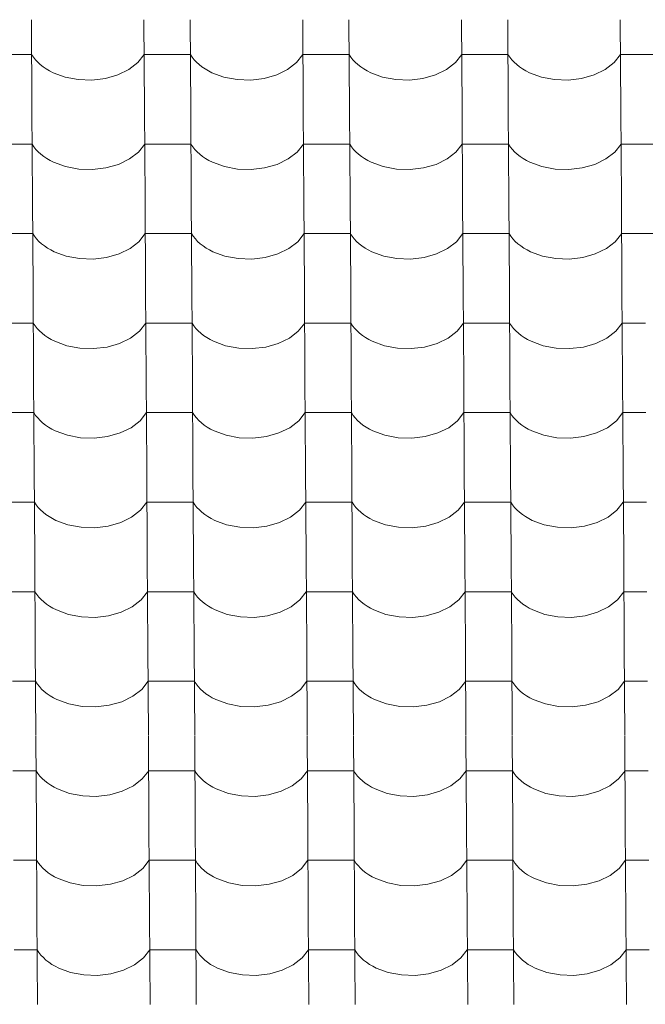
# Model space of a CAD drawing. Header units: millimetres. Extents: x -29001 to 109416, y -1251 to 13451.
# Tile 102 of 163: x -9407 to -8757, y 8009 to 9032. Entities that reach past the tile are written whole.
import ezdxf

# ---------------------------------------------------------------- set-up
doc = ezdxf.new("R2010")
doc.units = ezdxf.units.MM
doc.header["$MEASUREMENT"] = 0
doc.layers.add('POHLED JIŽNÍ_1_Konstrukce - nosné', color=7, linetype='Continuous')
doc.layers.add('POHLED JIŽNÍ_1_Nové_Výplně - Povrchové', color=7, linetype='Continuous')

# ---------------------------------------------------------------- blocks, each defined once
blk = doc.blocks.new('*X1', base_point=(-31394.7, -25864.9))
at = {"layer": 'POHLED JIŽNÍ_1_Nové_Výplně - Povrchové', "color": 21, "linetype": 'Continuous', "lineweight": 20, "true_color": 0xffaaaa}
for p, q in [((-9394.8, 9032.1), (-9394.2, 8939.4)), ((-9277.8, 9032.1), (-9277.2, 8939.4)), ((-9229.8, 9032.1), (-9229.2, 8939.4)), ((-9112.8, 9032.1), (-9112.2, 8939.4)), ((-9064.8, 9032.1), (-9064.2, 8939.4)), ((-8947.8, 9032.1), (-8947.2, 8939.4)), ((-8899.8, 9032.1), (-8899.2, 8939.4)), ((-8782.8, 9032.1), (-8782.2, 8939.4)), ((-9394.6, 8995.9), (-9418.6, 8995.9)), ((-9394.6, 8995.9), (-9392.7, 8993.2)), ((-9392.7, 8993.2), (-9390.6, 8990.5)), ((-9390.6, 8990.5), (-9388.1, 8987.9)), ((-9284.2, 8987.6), (-9277.6, 8995.9)), ((-9253.6, 8995.9), (-9277.6, 8995.9)), ((-9229.6, 8995.9), (-9253.6, 8995.9)), ((-9229.6, 8995.9), (-9227.7, 8993.2)), ((-9227.7, 8993.2), (-9225.6, 8990.5)), ((-9225.6, 8990.5), (-9223.1, 8987.9)), ((-9119.2, 8987.6), (-9112.6, 8995.9)), ((-9088.6, 8995.9), (-9112.6, 8995.9)), ((-9064.6, 8995.9), (-9088.6, 8995.9)), ((-9064.6, 8995.9), (-9062.7, 8993.2)), ((-9062.7, 8993.2), (-9060.6, 8990.5)), ((-9060.6, 8990.5), (-9058.2, 8987.9)), ((-8954.2, 8987.6), (-8947.6, 8995.9)), ((-8923.6, 8995.9), (-8947.6, 8995.9)), ((-8899.6, 8995.9), (-8923.6, 8995.9)), ((-8899.6, 8995.9), (-8897.7, 8993.2)), ((-8897.7, 8993.2), (-8895.6, 8990.5)), ((-8895.6, 8990.5), (-8893.2, 8987.9)), ((-8789.2, 8987.6), (-8782.6, 8995.9)), ((-8758.6, 8995.9), (-8782.6, 8995.9)), ((-8734.6, 8995.9), (-8758.6, 8995.9)), ((-9388.1, 8987.9), (-9385.5, 8985.4)), ((-9385.5, 8985.4), (-9382.5, 8983.1)), ((-9382.5, 8983.1), (-9379.3, 8980.9)), ((-9379.3, 8980.9), (-9375.9, 8978.9)), ((-9304.9, 8974.8), (-9293.5, 8980.4)), ((-9293.5, 8980.4), (-9284.2, 8987.6)), ((-9223.1, 8987.9), (-9220.5, 8985.4)), ((-9220.5, 8985.4), (-9217.5, 8983.1)), ((-9217.5, 8983.1), (-9214.3, 8980.9)), ((-9214.3, 8980.9), (-9210.9, 8978.9)), ((-9139.9, 8974.8), (-9128.5, 8980.4)), ((-9128.5, 8980.4), (-9119.2, 8987.6)), ((-9058.2, 8987.9), (-9055.5, 8985.4)), ((-9055.5, 8985.4), (-9052.5, 8983.1)), ((-9052.5, 8983.1), (-9049.3, 8980.9)), ((-9049.3, 8980.9), (-9045.9, 8978.9)), ((-8974.9, 8974.8), (-8963.5, 8980.4)), ((-8963.5, 8980.4), (-8954.2, 8987.6)), ((-8893.2, 8987.9), (-8890.5, 8985.4)), ((-8890.5, 8985.4), (-8887.5, 8983.1)), ((-8887.5, 8983.1), (-8884.3, 8980.9)), ((-8884.3, 8980.9), (-8880.9, 8978.9)), ((-8809.9, 8974.8), (-8798.5, 8980.4)), ((-8798.5, 8980.4), (-8789.2, 8987.6)), ((-9375.9, 8978.9), (-9372.2, 8977)), ((-9372.2, 8977), (-9359.8, 8972.5)), ((-9359.8, 8972.5), (-9346.1, 8969.9)), ((-9346.1, 8969.9), (-9331.9, 8969.4)), ((-9331.9, 8969.4), (-9317.9, 8971.1)), ((-9317.9, 8971.1), (-9304.9, 8974.8)), ((-9210.9, 8978.9), (-9207.2, 8977)), ((-9207.2, 8977), (-9194.8, 8972.5)), ((-9194.8, 8972.5), (-9181.1, 8969.9)), ((-9181.1, 8969.9), (-9166.9, 8969.4)), ((-9166.9, 8969.4), (-9152.9, 8971.1)), ((-9152.9, 8971.1), (-9139.9, 8974.8)), ((-9045.9, 8978.9), (-9042.2, 8977)), ((-9042.2, 8977), (-9029.8, 8972.5)), ((-9029.8, 8972.5), (-9016.1, 8969.9)), ((-9016.1, 8969.9), (-9001.9, 8969.4)), ((-9001.9, 8969.4), (-8988, 8971.1)), ((-8988, 8971.1), (-8974.9, 8974.8)), ((-8880.9, 8978.9), (-8877.2, 8977)), ((-8877.2, 8977), (-8864.8, 8972.5)), ((-8864.8, 8972.5), (-8851.1, 8969.9)), ((-8851.1, 8969.9), (-8836.9, 8969.4)), ((-8836.9, 8969.4), (-8823, 8971.1)), ((-8823, 8971.1), (-8809.9, 8974.8)), ((-9394.2, 8939.1), (-9393.6, 8846.4)), ((-9277.2, 8939.1), (-9276.7, 8846.4)), ((-9229.2, 8939.1), (-9228.6, 8846.4)), ((-9112.2, 8939.1), (-9111.7, 8846.4)), ((-9064.2, 8939.1), (-9063.6, 8846.4)), ((-8947.2, 8939.1), (-8946.7, 8846.4)), ((-8899.2, 8939.1), (-8898.6, 8846.4)), ((-8782.2, 8939.1), (-8781.7, 8846.4)), ((-9394, 8902.9), (-9418, 8902.9)), ((-9394, 8902.9), (-9392.1, 8900.1)), ((-9392.1, 8900.1), (-9390, 8897.4)), ((-9283.6, 8894.5), (-9277, 8902.9)), ((-9253, 8902.9), (-9277, 8902.9)), ((-9229, 8902.9), (-9253, 8902.9)), ((-9229, 8902.9), (-9227.1, 8900.1)), ((-9227.1, 8900.1), (-9225, 8897.4)), ((-9118.6, 8894.5), (-9112, 8902.9)), ((-9088, 8902.9), (-9112, 8902.9)), ((-9064, 8902.9), (-9088, 8902.9)), ((-9064, 8902.9), (-9062.1, 8900.1)), ((-9062.1, 8900.1), (-9060, 8897.4)), ((-8953.6, 8894.5), (-8947, 8902.9)), ((-8923, 8902.9), (-8947, 8902.9)), ((-8899, 8902.9), (-8923, 8902.9)), ((-8899, 8902.9), (-8897.1, 8900.1)), ((-8897.1, 8900.1), (-8895, 8897.4)), ((-8788.6, 8894.5), (-8782, 8902.9)), ((-8758, 8902.9), (-8782, 8902.9)), ((-8734, 8902.9), (-8758, 8902.9)), ((-9390, 8897.4), (-9387.6, 8894.9)), ((-9387.6, 8894.9), (-9384.9, 8892.4)), ((-9384.9, 8892.4), (-9381.9, 8890.1)), ((-9381.9, 8890.1), (-9378.7, 8887.9)), ((-9378.7, 8887.9), (-9375.3, 8885.9)), ((-9292.9, 8887.4), (-9283.6, 8894.5)), ((-9225, 8897.4), (-9222.6, 8894.9)), ((-9222.6, 8894.9), (-9219.9, 8892.4)), ((-9219.9, 8892.4), (-9216.9, 8890.1)), ((-9216.9, 8890.1), (-9213.7, 8887.9)), ((-9213.7, 8887.9), (-9210.3, 8885.9)), ((-9127.9, 8887.4), (-9118.6, 8894.5)), ((-9060, 8897.4), (-9057.6, 8894.9)), ((-9057.6, 8894.9), (-9054.9, 8892.4)), ((-9054.9, 8892.4), (-9051.9, 8890.1)), ((-9051.9, 8890.1), (-9048.7, 8887.9)), ((-9048.7, 8887.9), (-9045.3, 8885.9)), ((-8962.9, 8887.4), (-8953.6, 8894.5)), ((-8895, 8897.4), (-8892.6, 8894.9)), ((-8892.6, 8894.9), (-8889.9, 8892.4)), ((-8889.9, 8892.4), (-8886.9, 8890.1)), ((-8886.9, 8890.1), (-8883.7, 8887.9)), ((-8883.7, 8887.9), (-8880.3, 8885.9)), ((-8797.9, 8887.4), (-8788.6, 8894.5)), ((-9375.3, 8885.9), (-9371.7, 8884)), ((-9371.7, 8884), (-9359.2, 8879.5)), ((-9359.2, 8879.5), (-9345.5, 8876.9)), ((-9331.3, 8876.4), (-9317.4, 8878.1)), ((-9317.4, 8878.1), (-9304.3, 8881.8)), ((-9304.3, 8881.8), (-9292.9, 8887.4)), ((-9210.3, 8885.9), (-9206.7, 8884)), ((-9206.7, 8884), (-9194.2, 8879.5)), ((-9194.2, 8879.5), (-9180.5, 8876.9)), ((-9166.3, 8876.4), (-9152.4, 8878.1)), ((-9152.4, 8878.1), (-9139.3, 8881.8)), ((-9139.3, 8881.8), (-9127.9, 8887.4)), ((-9045.3, 8885.9), (-9041.7, 8884)), ((-9041.7, 8884), (-9029.2, 8879.5)), ((-9029.2, 8879.5), (-9015.5, 8876.9)), ((-9001.3, 8876.4), (-8987.4, 8878.1)), ((-8987.4, 8878.1), (-8974.3, 8881.8)), ((-8974.3, 8881.8), (-8962.9, 8887.4)), ((-8880.3, 8885.9), (-8876.7, 8884)), ((-8876.7, 8884), (-8864.2, 8879.5)), ((-8864.2, 8879.5), (-8850.5, 8876.9)), ((-8836.3, 8876.4), (-8822.4, 8878.1)), ((-8822.4, 8878.1), (-8809.3, 8881.8)), ((-8809.3, 8881.8), (-8797.9, 8887.4)), ((-9345.5, 8876.9), (-9331.3, 8876.4)), ((-9180.5, 8876.9), (-9166.3, 8876.4)), ((-9015.5, 8876.9), (-9001.3, 8876.4)), ((-8850.5, 8876.9), (-8836.3, 8876.4)), ((-9393.6, 8846.1), (-9393, 8753.4)), ((-9276.7, 8846.1), (-9276.1, 8753.4)), ((-9228.6, 8846.1), (-9228, 8753.4)), ((-9111.7, 8846.1), (-9111.1, 8753.4)), ((-9063.6, 8846.1), (-9063, 8753.4)), ((-8946.7, 8846.1), (-8946.1, 8753.4)), ((-8898.6, 8846.1), (-8898, 8753.4)), ((-8781.7, 8846.1), (-8781.1, 8753.4)), ((-9393.4, 8809.9), (-9417.4, 8809.9)), ((-9393.4, 8809.9), (-9391.5, 8807.1)), ((-9391.5, 8807.1), (-9389.4, 8804.4)), ((-9283, 8801.5), (-9276.4, 8809.9)), ((-9252.4, 8809.9), (-9276.4, 8809.9)), ((-9228.4, 8809.9), (-9252.4, 8809.9)), ((-9228.4, 8809.9), (-9226.5, 8807.1)), ((-9226.5, 8807.1), (-9224.4, 8804.4)), ((-9118, 8801.5), (-9111.4, 8809.9)), ((-9087.4, 8809.9), (-9111.4, 8809.9)), ((-9063.4, 8809.9), (-9087.4, 8809.9)), ((-9063.4, 8809.9), (-9061.6, 8807.1)), ((-9061.6, 8807.1), (-9059.4, 8804.4)), ((-8953, 8801.5), (-8946.4, 8809.9)), ((-8922.4, 8809.9), (-8946.4, 8809.9)), ((-8898.4, 8809.9), (-8922.4, 8809.9)), ((-8898.4, 8809.9), (-8896.6, 8807.1)), ((-8896.6, 8807.1), (-8894.4, 8804.4)), ((-8788, 8801.5), (-8781.4, 8809.9)), ((-8757.4, 8809.9), (-8781.4, 8809.9)), ((-8733.4, 8809.9), (-8757.4, 8809.9)), ((-9389.4, 8804.4), (-9387, 8801.8)), ((-9387, 8801.8), (-9384.3, 8799.4)), ((-9384.3, 8799.4), (-9381.3, 8797.1)), ((-9381.3, 8797.1), (-9378.1, 8794.9)), ((-9292.3, 8794.4), (-9283, 8801.5)), ((-9224.4, 8804.4), (-9222, 8801.8)), ((-9222, 8801.8), (-9219.3, 8799.4)), ((-9219.3, 8799.4), (-9216.3, 8797.1)), ((-9216.3, 8797.1), (-9213.1, 8794.9)), ((-9127.3, 8794.4), (-9118, 8801.5)), ((-9059.4, 8804.4), (-9057, 8801.8)), ((-9057, 8801.8), (-9054.3, 8799.4)), ((-9054.3, 8799.4), (-9051.3, 8797.1)), ((-9051.3, 8797.1), (-9048.1, 8794.9)), ((-8962.3, 8794.4), (-8953, 8801.5)), ((-8894.4, 8804.4), (-8892, 8801.8)), ((-8892, 8801.8), (-8889.3, 8799.4)), ((-8889.3, 8799.4), (-8886.3, 8797.1)), ((-8886.3, 8797.1), (-8883.1, 8794.9)), ((-8797.3, 8794.4), (-8788, 8801.5)), ((-9378.1, 8794.9), (-9374.7, 8792.9)), ((-9374.7, 8792.9), (-9371.1, 8791)), ((-9371.1, 8791), (-9358.6, 8786.4)), ((-9358.6, 8786.4), (-9344.9, 8783.9)), ((-9316.8, 8785.1), (-9303.7, 8788.8)), ((-9303.7, 8788.8), (-9292.3, 8794.4)), ((-9213.1, 8794.9), (-9209.7, 8792.9)), ((-9209.7, 8792.9), (-9206.1, 8791)), ((-9206.1, 8791), (-9193.6, 8786.4)), ((-9193.6, 8786.4), (-9179.9, 8783.9)), ((-9151.8, 8785.1), (-9138.7, 8788.8)), ((-9138.7, 8788.8), (-9127.3, 8794.4)), ((-9048.1, 8794.9), (-9044.7, 8792.9)), ((-9044.7, 8792.9), (-9041.1, 8791)), ((-9041.1, 8791), (-9028.6, 8786.4)), ((-9028.6, 8786.4), (-9014.9, 8783.9)), ((-8986.8, 8785.1), (-8973.8, 8788.8)), ((-8973.8, 8788.8), (-8962.3, 8794.4)), ((-8883.1, 8794.9), (-8879.7, 8792.9)), ((-8879.7, 8792.9), (-8876.1, 8791)), ((-8876.1, 8791), (-8863.6, 8786.4)), ((-8863.6, 8786.4), (-8849.9, 8783.9)), ((-8821.8, 8785.1), (-8808.8, 8788.8)), ((-8808.8, 8788.8), (-8797.3, 8794.4)), ((-9344.9, 8783.9), (-9330.7, 8783.4)), ((-9330.7, 8783.4), (-9316.8, 8785.1)), ((-9179.9, 8783.9), (-9165.7, 8783.4)), ((-9165.7, 8783.4), (-9151.8, 8785.1)), ((-9014.9, 8783.9), (-9000.8, 8783.4)), ((-9000.8, 8783.4), (-8986.8, 8785.1)), ((-8849.9, 8783.9), (-8835.8, 8783.4)), ((-8835.8, 8783.4), (-8821.8, 8785.1)), ((-9393, 8753.1), (-9392.5, 8660.4)), ((-9276.1, 8753.1), (-9275.5, 8660.4)), ((-9228, 8753.1), (-9227.5, 8660.4)), ((-9111.1, 8753.1), (-9110.5, 8660.4)), ((-9063, 8753.1), (-9062.5, 8660.4)), ((-8946.1, 8753.1), (-8945.5, 8660.4)), ((-8898, 8753.1), (-8897.5, 8660.4)), ((-8781.1, 8753.1), (-8780.5, 8660.4)), ((-9392.8, 8716.9), (-9416.8, 8716.9)), ((-9392.8, 8716.9), (-9391, 8714.1)), ((-9391, 8714.1), (-9388.8, 8711.4)), ((-9282.5, 8708.5), (-9275.8, 8716.9)), ((-9251.8, 8716.9), (-9275.8, 8716.9)), ((-9227.8, 8716.9), (-9251.8, 8716.9)), ((-9227.8, 8716.9), (-9226, 8714.1)), ((-9226, 8714.1), (-9223.8, 8711.4)), ((-9117.5, 8708.5), (-9110.8, 8716.9)), ((-9086.8, 8716.9), (-9110.8, 8716.9)), ((-9062.8, 8716.9), (-9086.8, 8716.9)), ((-9062.8, 8716.9), (-9061, 8714.1)), ((-9061, 8714.1), (-9058.8, 8711.4)), ((-8952.5, 8708.5), (-8945.8, 8716.9)), ((-8921.8, 8716.9), (-8945.8, 8716.9)), ((-8897.8, 8716.9), (-8921.8, 8716.9)), ((-8897.8, 8716.9), (-8896, 8714.1)), ((-8896, 8714.1), (-8893.8, 8711.4)), ((-8787.5, 8708.5), (-8780.9, 8716.9)), ((-8756.8, 8716.9), (-8780.9, 8716.9)), ((-9388.8, 8711.4), (-9386.4, 8708.8)), ((-9386.4, 8708.8), (-9383.7, 8706.4)), ((-9383.7, 8706.4), (-9380.8, 8704)), ((-9380.8, 8704), (-9377.6, 8701.9)), ((-9291.7, 8701.4), (-9282.5, 8708.5)), ((-9223.8, 8711.4), (-9221.4, 8708.8)), ((-9221.4, 8708.8), (-9218.7, 8706.4)), ((-9218.7, 8706.4), (-9215.8, 8704)), ((-9215.8, 8704), (-9212.6, 8701.9)), ((-9126.7, 8701.4), (-9117.5, 8708.5)), ((-9058.8, 8711.4), (-9056.4, 8708.8)), ((-9056.4, 8708.8), (-9053.7, 8706.4)), ((-9053.7, 8706.4), (-9050.8, 8704)), ((-9050.8, 8704), (-9047.6, 8701.9)), ((-8961.7, 8701.4), (-8952.5, 8708.5)), ((-8893.8, 8711.4), (-8891.4, 8708.8)), ((-8891.4, 8708.8), (-8888.7, 8706.4)), ((-8888.7, 8706.4), (-8885.8, 8704)), ((-8885.8, 8704), (-8882.6, 8701.9)), ((-8796.7, 8701.4), (-8787.5, 8708.5)), ((-9377.6, 8701.9), (-9374.1, 8699.9)), ((-9374.1, 8699.9), (-9370.5, 8698)), ((-9370.5, 8698), (-9358, 8693.4)), ((-9316.2, 8692), (-9303.2, 8695.8)), ((-9303.2, 8695.8), (-9291.7, 8701.4)), ((-9212.6, 8701.9), (-9209.1, 8699.9)), ((-9209.1, 8699.9), (-9205.5, 8698)), ((-9205.5, 8698), (-9193, 8693.4)), ((-9151.2, 8692), (-9138.2, 8695.8)), ((-9138.2, 8695.8), (-9126.7, 8701.4)), ((-9047.6, 8701.9), (-9044.1, 8699.9)), ((-9044.1, 8699.9), (-9040.5, 8698)), ((-9040.5, 8698), (-9028, 8693.4)), ((-8986.2, 8692), (-8973.2, 8695.8)), ((-8973.2, 8695.8), (-8961.7, 8701.4)), ((-8882.6, 8701.9), (-8879.1, 8699.9)), ((-8879.1, 8699.9), (-8875.5, 8698)), ((-8875.5, 8698), (-8863, 8693.4)), ((-8821.2, 8692), (-8808.2, 8695.8)), ((-8808.2, 8695.8), (-8796.7, 8701.4)), ((-9358, 8693.4), (-9344.3, 8690.8)), ((-9344.3, 8690.8), (-9330.2, 8690.4)), ((-9330.2, 8690.4), (-9316.2, 8692)), ((-9193, 8693.4), (-9179.3, 8690.8)), ((-9179.3, 8690.8), (-9165.2, 8690.4)), ((-9165.2, 8690.4), (-9151.2, 8692)), ((-9028, 8693.4), (-9014.4, 8690.8)), ((-9014.4, 8690.8), (-9000.2, 8690.4)), ((-9000.2, 8690.4), (-8986.2, 8692)), ((-8863, 8693.4), (-8849.4, 8690.8)), ((-8849.4, 8690.8), (-8835.2, 8690.4)), ((-8835.2, 8690.4), (-8821.2, 8692)), ((-9392.5, 8660.1), (-9391.9, 8567.4)), ((-9275.5, 8660.1), (-9274.9, 8567.4)), ((-9227.5, 8660.1), (-9226.9, 8567.4)), ((-9110.5, 8660.1), (-9109.9, 8567.4)), ((-9062.5, 8660.1), (-9061.9, 8567.4)), ((-8945.5, 8660.1), (-8944.9, 8567.4)), ((-8897.5, 8660.1), (-8896.9, 8567.4)), ((-8780.5, 8660.1), (-8779.9, 8567.4)), ((-9392.2, 8623.9), (-9416.2, 8623.9)), ((-9392.2, 8623.9), (-9390.4, 8621.1)), ((-9281.9, 8615.5), (-9275.3, 8623.9)), ((-9251.2, 8623.9), (-9275.3, 8623.9)), ((-9227.2, 8623.9), (-9251.2, 8623.9)), ((-9227.2, 8623.9), (-9225.4, 8621.1)), ((-9116.9, 8615.5), (-9110.3, 8623.9)), ((-9086.2, 8623.9), (-9110.3, 8623.9)), ((-9062.2, 8623.9), (-9086.2, 8623.9)), ((-9062.2, 8623.9), (-9060.4, 8621.1)), ((-8951.9, 8615.5), (-8945.3, 8623.9)), ((-8921.2, 8623.9), (-8945.3, 8623.9)), ((-8897.2, 8623.9), (-8921.2, 8623.9)), ((-8897.2, 8623.9), (-8895.4, 8621.1)), ((-8786.9, 8615.5), (-8780.3, 8623.9)), ((-8756.3, 8623.9), (-8780.3, 8623.9)), ((-9390.4, 8621.1), (-9388.2, 8618.4)), ((-9388.2, 8618.4), (-9385.8, 8615.8)), ((-9385.8, 8615.8), (-9383.1, 8613.4)), ((-9383.1, 8613.4), (-9380.2, 8611)), ((-9291.1, 8608.3), (-9281.9, 8615.5)), ((-9225.4, 8621.1), (-9223.2, 8618.4)), ((-9223.2, 8618.4), (-9220.8, 8615.8)), ((-9220.8, 8615.8), (-9218.1, 8613.4)), ((-9218.1, 8613.4), (-9215.2, 8611)), ((-9126.1, 8608.3), (-9116.9, 8615.5)), ((-9060.4, 8621.1), (-9058.2, 8618.4)), ((-9058.2, 8618.4), (-9055.8, 8615.8)), ((-9055.8, 8615.8), (-9053.1, 8613.4)), ((-9053.1, 8613.4), (-9050.2, 8611)), ((-8961.1, 8608.3), (-8951.9, 8615.5)), ((-8895.4, 8621.1), (-8893.3, 8618.4)), ((-8893.3, 8618.4), (-8890.8, 8615.8)), ((-8890.8, 8615.8), (-8888.1, 8613.4)), ((-8888.1, 8613.4), (-8885.2, 8611)), ((-8796.1, 8608.3), (-8786.9, 8615.5)), ((-9380.2, 8611), (-9377, 8608.9)), ((-9377, 8608.9), (-9373.5, 8606.8)), ((-9373.5, 8606.8), (-9369.9, 8605)), ((-9369.9, 8605), (-9357.4, 8600.4)), ((-9315.6, 8599), (-9302.6, 8602.8)), ((-9302.6, 8602.8), (-9291.1, 8608.3)), ((-9215.2, 8611), (-9212, 8608.9)), ((-9212, 8608.9), (-9208.5, 8606.8)), ((-9208.5, 8606.8), (-9204.9, 8605)), ((-9204.9, 8605), (-9192.4, 8600.4)), ((-9150.6, 8599), (-9137.6, 8602.8)), ((-9137.6, 8602.8), (-9126.1, 8608.3)), ((-9050.2, 8611), (-9047, 8608.9)), ((-9047, 8608.9), (-9043.6, 8606.8)), ((-9043.6, 8606.8), (-9039.9, 8605)), ((-9039.9, 8605), (-9027.4, 8600.4)), ((-8985.6, 8599), (-8972.6, 8602.8)), ((-8972.6, 8602.8), (-8961.1, 8608.3)), ((-8885.2, 8611), (-8882, 8608.9)), ((-8882, 8608.9), (-8878.6, 8606.8)), ((-8878.6, 8606.8), (-8874.9, 8605)), ((-8874.9, 8605), (-8862.4, 8600.4)), ((-8820.6, 8599), (-8807.6, 8602.8)), ((-8807.6, 8602.8), (-8796.1, 8608.3)), ((-9357.4, 8600.4), (-9343.8, 8597.8)), ((-9343.8, 8597.8), (-9329.6, 8597.4)), ((-9329.6, 8597.4), (-9315.6, 8599)), ((-9192.4, 8600.4), (-9178.8, 8597.8)), ((-9178.8, 8597.8), (-9164.6, 8597.4)), ((-9164.6, 8597.4), (-9150.6, 8599)), ((-9027.4, 8600.4), (-9013.8, 8597.8)), ((-9013.8, 8597.8), (-8999.6, 8597.4)), ((-8999.6, 8597.4), (-8985.6, 8599)), ((-8862.4, 8600.4), (-8848.8, 8597.8)), ((-8848.8, 8597.8), (-8834.6, 8597.4)), ((-8834.6, 8597.4), (-8820.6, 8599)), ((-9391.9, 8567.1), (-9391.3, 8474.4)), ((-9274.9, 8567.1), (-9274.3, 8474.4)), ((-9226.9, 8567.1), (-9226.3, 8474.4)), ((-9109.9, 8567.1), (-9109.3, 8474.4)), ((-9061.9, 8567.1), (-9061.3, 8474.4)), ((-8944.9, 8567.1), (-8944.3, 8474.4)), ((-8896.9, 8567.1), (-8896.3, 8474.4)), ((-8779.9, 8567.1), (-8779.3, 8474.4)), ((-9391.6, 8530.9), (-9415.7, 8530.9)), ((-9391.6, 8530.9), (-9389.8, 8528.1)), ((-9281.3, 8522.5), (-9274.7, 8530.9)), ((-9250.7, 8530.9), (-9274.7, 8530.9)), ((-9226.6, 8530.9), (-9250.7, 8530.9)), ((-9226.6, 8530.9), (-9224.8, 8528.1)), ((-9116.3, 8522.5), (-9109.7, 8530.9)), ((-9085.7, 8530.9), (-9109.7, 8530.9)), ((-9061.6, 8530.9), (-9085.7, 8530.9)), ((-9061.6, 8530.9), (-9059.8, 8528.1)), ((-8951.3, 8522.5), (-8944.7, 8530.9)), ((-8920.7, 8530.9), (-8944.7, 8530.9)), ((-8896.7, 8530.9), (-8920.7, 8530.9)), ((-8896.7, 8530.9), (-8894.8, 8528.1)), ((-8786.3, 8522.5), (-8779.7, 8530.9)), ((-8755.7, 8530.9), (-8779.7, 8530.9)), ((-9389.8, 8528.1), (-9387.7, 8525.4)), ((-9387.7, 8525.4), (-9385.2, 8522.8)), ((-9385.2, 8522.8), (-9382.5, 8520.4)), ((-9382.5, 8520.4), (-9379.6, 8518)), ((-9290.6, 8515.3), (-9281.3, 8522.5)), ((-9224.8, 8528.1), (-9222.7, 8525.4)), ((-9222.7, 8525.4), (-9220.2, 8522.8)), ((-9220.2, 8522.8), (-9217.5, 8520.4)), ((-9217.5, 8520.4), (-9214.6, 8518)), ((-9125.6, 8515.3), (-9116.3, 8522.5)), ((-9059.8, 8528.1), (-9057.7, 8525.4)), ((-9057.7, 8525.4), (-9055.2, 8522.8)), ((-9055.2, 8522.8), (-9052.5, 8520.4)), ((-9052.5, 8520.4), (-9049.6, 8518)), ((-8960.6, 8515.3), (-8951.3, 8522.5)), ((-8894.8, 8528.1), (-8892.7, 8525.4)), ((-8892.7, 8525.4), (-8890.2, 8522.8)), ((-8890.2, 8522.8), (-8887.6, 8520.4)), ((-8887.6, 8520.4), (-8884.6, 8518)), ((-8795.6, 8515.3), (-8786.3, 8522.5)), ((-9379.6, 8518), (-9376.4, 8515.9)), ((-9376.4, 8515.9), (-9373, 8513.8)), ((-9373, 8513.8), (-9369.3, 8512)), ((-9369.3, 8512), (-9356.9, 8507.4)), ((-9315, 8506), (-9302, 8509.7)), ((-9302, 8509.7), (-9290.6, 8515.3)), ((-9214.6, 8518), (-9211.4, 8515.9)), ((-9211.4, 8515.9), (-9208, 8513.8)), ((-9208, 8513.8), (-9204.3, 8512)), ((-9204.3, 8512), (-9191.9, 8507.4)), ((-9150, 8506), (-9137, 8509.7)), ((-9137, 8509.7), (-9125.6, 8515.3)), ((-9049.6, 8518), (-9046.4, 8515.9)), ((-9046.4, 8515.9), (-9043, 8513.8)), ((-9043, 8513.8), (-9039.3, 8512)), ((-9039.3, 8512), (-9026.9, 8507.4)), ((-8985, 8506), (-8972, 8509.7)), ((-8972, 8509.7), (-8960.6, 8515.3)), ((-8884.6, 8518), (-8881.4, 8515.9)), ((-8881.4, 8515.9), (-8878, 8513.8)), ((-8878, 8513.8), (-8874.3, 8512)), ((-8874.3, 8512), (-8861.9, 8507.4)), ((-8820, 8506), (-8807, 8509.7)), ((-8807, 8509.7), (-8795.6, 8515.3)), ((-9356.9, 8507.4), (-9343.2, 8504.8)), ((-9343.2, 8504.8), (-9329, 8504.4)), ((-9329, 8504.4), (-9315, 8506)), ((-9191.9, 8507.4), (-9178.2, 8504.8)), ((-9178.2, 8504.8), (-9164, 8504.4)), ((-9164, 8504.4), (-9150, 8506)), ((-9026.9, 8507.4), (-9013.2, 8504.8)), ((-9013.2, 8504.8), (-8999, 8504.4)), ((-8999, 8504.4), (-8985, 8506)), ((-8861.9, 8507.4), (-8848.2, 8504.8)), ((-8848.2, 8504.8), (-8834, 8504.4)), ((-8834, 8504.4), (-8820, 8506)), ((-9391.3, 8474), (-9390.7, 8381.4)), ((-9274.3, 8474), (-9273.7, 8381.4)), ((-9226.3, 8474), (-9225.7, 8381.4)), ((-9109.3, 8474), (-9108.7, 8381.4)), ((-9061.3, 8474), (-9060.7, 8381.4)), ((-8944.3, 8474), (-8943.7, 8381.4)), ((-8896.3, 8474), (-8895.7, 8381.4)), ((-8779.3, 8474), (-8778.8, 8381.4)), ((-9391.1, 8437.9), (-9415.1, 8437.9)), ((-9391.1, 8437.9), (-9389.2, 8435.1)), ((-9280.7, 8429.5), (-9274.1, 8437.9)), ((-9250.1, 8437.9), (-9274.1, 8437.9)), ((-9226.1, 8437.9), (-9250.1, 8437.9)), ((-9226.1, 8437.9), (-9224.2, 8435.1)), ((-9115.7, 8429.5), (-9109.1, 8437.9)), ((-9085.1, 8437.9), (-9109.1, 8437.9)), ((-9061.1, 8437.9), (-9085.1, 8437.9)), ((-9061.1, 8437.9), (-9059.2, 8435.1)), ((-8950.7, 8429.5), (-8944.1, 8437.9)), ((-8920.1, 8437.9), (-8944.1, 8437.9)), ((-8896.1, 8437.9), (-8920.1, 8437.9)), ((-8896.1, 8437.9), (-8894.2, 8435.1)), ((-8785.7, 8429.5), (-8779.1, 8437.9)), ((-8755.1, 8437.9), (-8779.1, 8437.9)), ((-9389.2, 8435.1), (-9387.1, 8432.4)), ((-9387.1, 8432.4), (-9384.7, 8429.8)), ((-9384.7, 8429.8), (-9382, 8427.3)), ((-9290, 8422.3), (-9280.7, 8429.5)), ((-9224.2, 8435.1), (-9222.1, 8432.4)), ((-9222.1, 8432.4), (-9219.7, 8429.8)), ((-9219.7, 8429.8), (-9217, 8427.3)), ((-9125, 8422.3), (-9115.7, 8429.5)), ((-9059.2, 8435.1), (-9057.1, 8432.4)), ((-9057.1, 8432.4), (-9054.7, 8429.8)), ((-9054.7, 8429.8), (-9052, 8427.3)), ((-8960, 8422.3), (-8950.7, 8429.5)), ((-8894.2, 8435.1), (-8892.1, 8432.4)), ((-8892.1, 8432.4), (-8889.7, 8429.8)), ((-8889.7, 8429.8), (-8887, 8427.3)), ((-8795, 8422.3), (-8785.7, 8429.5)), ((-9382, 8427.3), (-9379, 8425)), ((-9379, 8425), (-9375.8, 8422.8)), ((-9375.8, 8422.8), (-9372.4, 8420.8)), ((-9372.4, 8420.8), (-9368.7, 8419)), ((-9368.7, 8419), (-9356.3, 8414.4)), ((-9301.4, 8416.7), (-9290, 8422.3)), ((-9217, 8427.3), (-9214, 8425)), ((-9214, 8425), (-9210.8, 8422.8)), ((-9210.8, 8422.8), (-9207.4, 8420.8)), ((-9207.4, 8420.8), (-9203.8, 8419)), ((-9203.8, 8419), (-9191.3, 8414.4)), ((-9136.4, 8416.7), (-9125, 8422.3)), ((-9052, 8427.3), (-9049, 8425)), ((-9049, 8425), (-9045.8, 8422.8)), ((-9045.8, 8422.8), (-9042.4, 8420.8)), ((-9042.4, 8420.8), (-9038.8, 8419)), ((-9038.8, 8419), (-9026.3, 8414.4)), ((-8971.4, 8416.7), (-8960, 8422.3)), ((-8887, 8427.3), (-8884, 8425)), ((-8884, 8425), (-8880.8, 8422.8)), ((-8880.8, 8422.8), (-8877.4, 8420.8)), ((-8877.4, 8420.8), (-8873.8, 8419)), ((-8873.8, 8419), (-8861.3, 8414.4)), ((-8806.4, 8416.7), (-8795, 8422.3)), ((-9356.3, 8414.4), (-9342.6, 8411.8)), ((-9342.6, 8411.8), (-9328.4, 8411.3)), ((-9328.4, 8411.3), (-9314.5, 8413)), ((-9314.5, 8413), (-9301.4, 8416.7)), ((-9191.3, 8414.4), (-9177.6, 8411.8)), ((-9177.6, 8411.8), (-9163.4, 8411.3)), ((-9163.4, 8411.3), (-9149.5, 8413)), ((-9149.5, 8413), (-9136.4, 8416.7)), ((-9026.3, 8414.4), (-9012.6, 8411.8)), ((-9012.6, 8411.8), (-8998.4, 8411.3)), ((-8998.4, 8411.3), (-8984.5, 8413)), ((-8984.5, 8413), (-8971.4, 8416.7)), ((-8861.3, 8414.4), (-8847.6, 8411.8)), ((-8847.6, 8411.8), (-8833.4, 8411.3)), ((-8833.4, 8411.3), (-8819.5, 8413)), ((-8819.5, 8413), (-8806.4, 8416.7)), ((-9390.7, 8381), (-9390.1, 8288.4)), ((-9273.7, 8381), (-9273.2, 8288.4)), ((-9225.7, 8381), (-9225.1, 8288.4)), ((-9108.7, 8381), (-9108.2, 8288.4)), ((-9060.7, 8381), (-9060.1, 8288.4)), ((-8943.7, 8381), (-8943.2, 8288.4)), ((-8895.7, 8381), (-8895.1, 8288.4)), ((-8778.8, 8381), (-8778.2, 8288.4)), ((-9390.5, 8344.9), (-9414.5, 8344.9)), ((-9390.5, 8344.9), (-9388.6, 8342.1)), ((-9388.6, 8342.1), (-9386.5, 8339.4)), ((-9386.5, 8339.4), (-9384.1, 8336.8)), ((-9384.1, 8336.8), (-9381.4, 8334.3)), ((-9289.4, 8329.3), (-9280.1, 8336.5)), ((-9280.1, 8336.5), (-9273.5, 8344.9)), ((-9249.5, 8344.9), (-9273.5, 8344.9)), ((-9225.5, 8344.9), (-9249.5, 8344.9)), ((-9225.5, 8344.9), (-9223.6, 8342.1)), ((-9223.6, 8342.1), (-9221.5, 8339.4)), ((-9221.5, 8339.4), (-9219.1, 8336.8)), ((-9219.1, 8336.8), (-9216.4, 8334.3)), ((-9124.4, 8329.3), (-9115.1, 8336.5)), ((-9115.1, 8336.5), (-9108.5, 8344.9)), ((-9084.5, 8344.9), (-9108.5, 8344.9)), ((-9060.5, 8344.9), (-9084.5, 8344.9)), ((-9060.5, 8344.9), (-9058.6, 8342.1)), ((-9058.6, 8342.1), (-9056.5, 8339.4)), ((-9056.5, 8339.4), (-9054.1, 8336.8)), ((-9054.1, 8336.8), (-9051.4, 8334.3)), ((-8959.4, 8329.3), (-8950.1, 8336.5)), ((-8950.1, 8336.5), (-8943.5, 8344.9)), ((-8919.5, 8344.9), (-8943.5, 8344.9)), ((-8895.5, 8344.9), (-8919.5, 8344.9)), ((-8895.5, 8344.9), (-8893.6, 8342.1)), ((-8893.6, 8342.1), (-8891.5, 8339.4)), ((-8891.5, 8339.4), (-8889.1, 8336.8)), ((-8889.1, 8336.8), (-8886.4, 8334.3)), ((-8794.4, 8329.3), (-8785.1, 8336.5)), ((-8785.1, 8336.5), (-8778.5, 8344.9)), ((-8754.5, 8344.9), (-8778.5, 8344.9)), ((-9381.4, 8334.3), (-9378.4, 8332)), ((-9378.4, 8332), (-9375.2, 8329.8)), ((-9375.2, 8329.8), (-9371.8, 8327.8)), ((-9371.8, 8327.8), (-9368.2, 8326)), ((-9368.2, 8326), (-9355.7, 8321.4)), ((-9300.8, 8323.7), (-9289.4, 8329.3)), ((-9216.4, 8334.3), (-9213.4, 8332)), ((-9213.4, 8332), (-9210.2, 8329.8)), ((-9210.2, 8329.8), (-9206.8, 8327.8)), ((-9206.8, 8327.8), (-9203.2, 8326)), ((-9203.2, 8326), (-9190.7, 8321.4)), ((-9135.8, 8323.7), (-9124.4, 8329.3)), ((-9051.4, 8334.3), (-9048.4, 8332)), ((-9048.4, 8332), (-9045.2, 8329.8)), ((-9045.2, 8329.8), (-9041.8, 8327.8)), ((-9041.8, 8327.8), (-9038.2, 8326)), ((-9038.2, 8326), (-9025.7, 8321.4)), ((-8970.8, 8323.7), (-8959.4, 8329.3)), ((-8886.4, 8334.3), (-8883.4, 8332)), ((-8883.4, 8332), (-8880.2, 8329.8)), ((-8880.2, 8329.8), (-8876.8, 8327.8)), ((-8876.8, 8327.8), (-8873.2, 8326)), ((-8873.2, 8326), (-8860.7, 8321.4)), ((-8805.8, 8323.7), (-8794.4, 8329.3)), ((-9355.7, 8321.4), (-9342, 8318.8)), ((-9342, 8318.8), (-9327.8, 8318.3)), ((-9327.8, 8318.3), (-9313.9, 8320)), ((-9313.9, 8320), (-9300.8, 8323.7)), ((-9190.7, 8321.4), (-9177, 8318.8)), ((-9177, 8318.8), (-9162.8, 8318.3)), ((-9162.8, 8318.3), (-9148.9, 8320)), ((-9148.9, 8320), (-9135.8, 8323.7)), ((-9025.7, 8321.4), (-9012, 8318.8)), ((-9012, 8318.8), (-8997.8, 8318.3)), ((-8997.8, 8318.3), (-8983.9, 8320)), ((-8983.9, 8320), (-8970.8, 8323.7)), ((-8860.7, 8321.4), (-8847, 8318.8)), ((-8847, 8318.8), (-8832.8, 8318.3)), ((-8832.8, 8318.3), (-8818.9, 8320)), ((-8818.9, 8320), (-8805.8, 8323.7)), ((-9390.1, 8288), (-9389.5, 8195.4)), ((-9273.2, 8288), (-9272.6, 8195.4)), ((-9225.1, 8288), (-9224.5, 8195.4)), ((-9108.2, 8288), (-9107.6, 8195.4)), ((-9060.1, 8288), (-9059.5, 8195.4)), ((-8943.2, 8288), (-8942.6, 8195.4)), ((-8895.1, 8288), (-8894.6, 8195.4)), ((-8778.2, 8288), (-8777.6, 8195.4)), ((-9389.9, 8251.9), (-9413.9, 8251.9)), ((-9389.9, 8251.9), (-9388.1, 8249.1)), ((-9388.1, 8249.1), (-9385.9, 8246.4)), ((-9385.9, 8246.4), (-9383.5, 8243.8)), ((-9383.5, 8243.8), (-9380.8, 8241.3)), ((-9279.6, 8243.5), (-9272.9, 8251.9)), ((-9248.9, 8251.9), (-9272.9, 8251.9)), ((-9224.9, 8251.9), (-9248.9, 8251.9)), ((-9224.9, 8251.9), (-9223.1, 8249.1)), ((-9223.1, 8249.1), (-9220.9, 8246.4)), ((-9220.9, 8246.4), (-9218.5, 8243.8)), ((-9218.5, 8243.8), (-9215.8, 8241.3)), ((-9114.6, 8243.5), (-9107.9, 8251.9)), ((-9083.9, 8251.9), (-9107.9, 8251.9)), ((-9059.9, 8251.9), (-9083.9, 8251.9)), ((-9059.9, 8251.9), (-9058.1, 8249.1)), ((-9058.1, 8249.1), (-9055.9, 8246.4)), ((-9055.9, 8246.4), (-9053.5, 8243.8)), ((-9053.5, 8243.8), (-9050.8, 8241.3)), ((-8949.6, 8243.5), (-8942.9, 8251.9)), ((-8918.9, 8251.9), (-8942.9, 8251.9)), ((-8894.9, 8251.9), (-8918.9, 8251.9)), ((-8894.9, 8251.9), (-8893.1, 8249.1)), ((-8893.1, 8249.1), (-8890.9, 8246.4)), ((-8890.9, 8246.4), (-8888.5, 8243.8)), ((-8888.5, 8243.8), (-8885.8, 8241.3)), ((-8784.6, 8243.5), (-8777.9, 8251.9)), ((-8753.9, 8251.9), (-8777.9, 8251.9)), ((-9380.8, 8241.3), (-9377.8, 8239)), ((-9377.8, 8239), (-9374.6, 8236.8)), ((-9374.6, 8236.8), (-9371.2, 8234.8)), ((-9371.2, 8234.8), (-9367.6, 8233)), ((-9300.3, 8230.7), (-9288.8, 8236.3)), ((-9288.8, 8236.3), (-9279.6, 8243.5)), ((-9215.8, 8241.3), (-9212.8, 8239)), ((-9212.8, 8239), (-9209.6, 8236.8)), ((-9209.6, 8236.8), (-9206.2, 8234.8)), ((-9206.2, 8234.8), (-9202.6, 8233)), ((-9135.3, 8230.7), (-9123.8, 8236.3)), ((-9123.8, 8236.3), (-9114.6, 8243.5)), ((-9050.8, 8241.3), (-9047.8, 8239)), ((-9047.8, 8239), (-9044.6, 8236.8)), ((-9044.6, 8236.8), (-9041.2, 8234.8)), ((-9041.2, 8234.8), (-9037.6, 8233)), ((-8970.3, 8230.7), (-8958.8, 8236.3)), ((-8958.8, 8236.3), (-8949.6, 8243.5)), ((-8885.8, 8241.3), (-8882.9, 8239)), ((-8882.9, 8239), (-8879.7, 8236.8)), ((-8879.7, 8236.8), (-8876.2, 8234.8)), ((-8876.2, 8234.8), (-8872.6, 8233)), ((-8805.3, 8230.7), (-8793.8, 8236.3)), ((-8793.8, 8236.3), (-8784.6, 8243.5)), ((-9367.6, 8233), (-9355.1, 8228.4)), ((-9355.1, 8228.4), (-9341.4, 8225.8)), ((-9341.4, 8225.8), (-9327.3, 8225.3)), ((-9327.3, 8225.3), (-9313.3, 8227)), ((-9313.3, 8227), (-9300.3, 8230.7)), ((-9202.6, 8233), (-9190.1, 8228.4)), ((-9190.1, 8228.4), (-9176.4, 8225.8)), ((-9176.4, 8225.8), (-9162.3, 8225.3)), ((-9162.3, 8225.3), (-9148.3, 8227)), ((-9148.3, 8227), (-9135.3, 8230.7)), ((-9037.6, 8233), (-9025.1, 8228.4)), ((-9025.1, 8228.4), (-9011.4, 8225.8)), ((-9011.4, 8225.8), (-8997.3, 8225.3)), ((-8997.3, 8225.3), (-8983.3, 8227)), ((-8983.3, 8227), (-8970.3, 8230.7)), ((-8872.6, 8233), (-8860.1, 8228.4)), ((-8860.1, 8228.4), (-8846.4, 8225.8)), ((-8846.4, 8225.8), (-8832.3, 8225.3)), ((-8832.3, 8225.3), (-8818.3, 8227)), ((-8818.3, 8227), (-8805.3, 8230.7)), ((-9389.5, 8195), (-9389, 8102.3)), ((-9272.6, 8195), (-9272, 8102.3)), ((-9224.5, 8195), (-9224, 8102.3)), ((-9107.6, 8195), (-9107, 8102.3)), ((-9059.5, 8195), (-9059, 8102.3)), ((-8942.6, 8195), (-8942, 8102.3)), ((-8894.6, 8195), (-8894, 8102.3)), ((-8777.6, 8195), (-8777, 8102.3)), ((-9389.3, 8158.9), (-9413.3, 8158.9)), ((-9389.3, 8158.9), (-9387.5, 8156.1)), ((-9387.5, 8156.1), (-9385.3, 8153.4)), ((-9385.3, 8153.4), (-9382.9, 8150.8)), ((-9279, 8150.5), (-9272.4, 8158.9)), ((-9248.3, 8158.9), (-9272.4, 8158.9)), ((-9224.3, 8158.9), (-9248.3, 8158.9)), ((-9224.3, 8158.9), (-9222.5, 8156.1)), ((-9222.5, 8156.1), (-9220.3, 8153.4)), ((-9220.3, 8153.4), (-9217.9, 8150.8)), ((-9114, 8150.5), (-9107.4, 8158.9)), ((-9083.3, 8158.9), (-9107.4, 8158.9)), ((-9059.3, 8158.9), (-9083.3, 8158.9)), ((-9059.3, 8158.9), (-9057.5, 8156.1)), ((-9057.5, 8156.1), (-9055.3, 8153.4)), ((-9055.3, 8153.4), (-9052.9, 8150.8)), ((-8949, 8150.5), (-8942.4, 8158.9)), ((-8918.3, 8158.9), (-8942.4, 8158.9)), ((-8894.3, 8158.9), (-8918.3, 8158.9)), ((-8894.3, 8158.9), (-8892.5, 8156.1)), ((-8892.5, 8156.1), (-8890.3, 8153.4)), ((-8890.3, 8153.4), (-8887.9, 8150.8)), ((-8784, 8150.5), (-8777.4, 8158.9)), ((-8753.3, 8158.9), (-8777.4, 8158.9)), ((-9382.9, 8150.8), (-9380.2, 8148.3)), ((-9380.2, 8148.3), (-9377.3, 8146)), ((-9377.3, 8146), (-9374.1, 8143.8)), ((-9374.1, 8143.8), (-9370.6, 8141.8)), ((-9370.6, 8141.8), (-9367, 8139.9)), ((-9299.7, 8137.7), (-9288.2, 8143.3)), ((-9288.2, 8143.3), (-9279, 8150.5)), ((-9217.9, 8150.8), (-9215.2, 8148.3)), ((-9215.2, 8148.3), (-9212.3, 8146)), ((-9212.3, 8146), (-9209.1, 8143.8)), ((-9209.1, 8143.8), (-9205.6, 8141.8)), ((-9205.6, 8141.8), (-9202, 8139.9)), ((-9134.7, 8137.7), (-9123.2, 8143.3)), ((-9123.2, 8143.3), (-9114, 8150.5)), ((-9052.9, 8150.8), (-9050.2, 8148.3)), ((-9050.2, 8148.3), (-9047.3, 8146)), ((-9047.3, 8146), (-9044.1, 8143.8)), ((-9044.1, 8143.8), (-9040.6, 8141.8)), ((-9040.6, 8141.8), (-9037, 8139.9)), ((-8969.7, 8137.7), (-8958.2, 8143.3)), ((-8958.2, 8143.3), (-8949, 8150.5)), ((-8887.9, 8150.8), (-8885.2, 8148.3)), ((-8885.2, 8148.3), (-8882.3, 8146)), ((-8882.3, 8146), (-8879.1, 8143.8)), ((-8879.1, 8143.8), (-8875.6, 8141.8)), ((-8875.6, 8141.8), (-8872, 8139.9)), ((-8804.7, 8137.7), (-8793.2, 8143.3)), ((-8793.2, 8143.3), (-8784, 8150.5)), ((-9367, 8139.9), (-9354.5, 8135.4)), ((-9354.5, 8135.4), (-9340.9, 8132.8)), ((-9340.9, 8132.8), (-9326.7, 8132.3)), ((-9326.7, 8132.3), (-9312.7, 8134)), ((-9312.7, 8134), (-9299.7, 8137.7)), ((-9202, 8139.9), (-9189.5, 8135.4)), ((-9189.5, 8135.4), (-9175.9, 8132.8)), ((-9175.9, 8132.8), (-9161.7, 8132.3)), ((-9161.7, 8132.3), (-9147.7, 8134)), ((-9147.7, 8134), (-9134.7, 8137.7)), ((-9037, 8139.9), (-9024.5, 8135.4)), ((-9024.5, 8135.4), (-9010.9, 8132.8)), ((-9010.9, 8132.8), (-8996.7, 8132.3)), ((-8996.7, 8132.3), (-8982.7, 8134)), ((-8982.7, 8134), (-8969.7, 8137.7)), ((-8872, 8139.9), (-8859.5, 8135.4)), ((-8859.5, 8135.4), (-8845.9, 8132.8)), ((-8845.9, 8132.8), (-8831.7, 8132.3)), ((-8831.7, 8132.3), (-8817.7, 8134)), ((-8817.7, 8134), (-8804.7, 8137.7)), ((-9389, 8102), (-9388.4, 8009.3)), ((-9272, 8102), (-9271.4, 8009.3)), ((-9224, 8102), (-9223.4, 8009.3)), ((-9107, 8102), (-9106.4, 8009.3)), ((-9059, 8102), (-9058.4, 8009.3)), ((-8942, 8102), (-8941.4, 8009.3)), ((-8894, 8102), (-8893.4, 8009.3)), ((-8777, 8102), (-8776.4, 8009.3)), ((-9388.7, 8065.9), (-9412.8, 8065.9)), ((-9388.7, 8065.9), (-9386.9, 8063.1)), ((-9386.9, 8063.1), (-9384.8, 8060.4)), ((-9384.8, 8060.4), (-9382.3, 8057.8)), ((-9278.4, 8057.5), (-9271.8, 8065.9)), ((-9247.8, 8065.9), (-9271.8, 8065.9)), ((-9223.7, 8065.9), (-9247.8, 8065.9)), ((-9223.7, 8065.9), (-9221.9, 8063.1)), ((-9221.9, 8063.1), (-9219.8, 8060.4)), ((-9219.8, 8060.4), (-9217.3, 8057.8)), ((-9113.4, 8057.5), (-9106.8, 8065.9)), ((-9082.8, 8065.9), (-9106.8, 8065.9)), ((-9058.7, 8065.9), (-9082.8, 8065.9)), ((-9058.7, 8065.9), (-9056.9, 8063.1)), ((-9056.9, 8063.1), (-9054.8, 8060.4)), ((-9054.8, 8060.4), (-9052.3, 8057.8)), ((-8948.4, 8057.5), (-8941.8, 8065.9)), ((-8917.8, 8065.9), (-8941.8, 8065.9)), ((-8893.7, 8065.9), (-8917.8, 8065.9)), ((-8893.7, 8065.9), (-8891.9, 8063.1)), ((-8891.9, 8063.1), (-8889.8, 8060.4)), ((-8889.8, 8060.4), (-8887.3, 8057.8)), ((-8783.4, 8057.5), (-8776.8, 8065.9)), ((-8752.8, 8065.9), (-8776.8, 8065.9)), ((-9382.3, 8057.8), (-9379.6, 8055.3)), ((-9379.6, 8055.3), (-9376.7, 8053)), ((-9376.7, 8053), (-9373.5, 8050.8)), ((-9373.5, 8050.8), (-9370.1, 8048.8)), ((-9299.1, 8044.7), (-9287.7, 8050.3)), ((-9287.7, 8050.3), (-9278.4, 8057.5)), ((-9217.3, 8057.8), (-9214.6, 8055.3)), ((-9214.6, 8055.3), (-9211.7, 8053)), ((-9211.7, 8053), (-9208.5, 8050.8)), ((-9208.5, 8050.8), (-9205.1, 8048.8)), ((-9134.1, 8044.7), (-9122.7, 8050.3)), ((-9122.7, 8050.3), (-9113.4, 8057.5)), ((-9052.3, 8057.8), (-9049.6, 8055.3)), ((-9049.6, 8055.3), (-9046.7, 8053)), ((-9046.7, 8053), (-9043.5, 8050.8)), ((-9043.5, 8050.8), (-9040.1, 8048.8)), ((-8969.1, 8044.7), (-8957.7, 8050.3)), ((-8957.7, 8050.3), (-8948.4, 8057.5)), ((-8887.3, 8057.8), (-8884.6, 8055.3)), ((-8884.6, 8055.3), (-8881.7, 8053)), ((-8881.7, 8053), (-8878.5, 8050.8)), ((-8878.5, 8050.8), (-8875.1, 8048.8)), ((-8804.1, 8044.7), (-8792.7, 8050.3)), ((-8792.7, 8050.3), (-8783.4, 8057.5)), ((-9370.1, 8048.8), (-9366.4, 8046.9)), ((-9366.4, 8046.9), (-9354, 8042.4)), ((-9354, 8042.4), (-9340.3, 8039.8)), ((-9340.3, 8039.8), (-9326.1, 8039.3)), ((-9326.1, 8039.3), (-9312.1, 8041)), ((-9312.1, 8041), (-9299.1, 8044.7)), ((-9205.1, 8048.8), (-9201.4, 8046.9)), ((-9201.4, 8046.9), (-9189, 8042.4)), ((-9189, 8042.4), (-9175.3, 8039.8)), ((-9175.3, 8039.8), (-9161.1, 8039.3)), ((-9161.1, 8039.3), (-9147.1, 8041)), ((-9147.1, 8041), (-9134.1, 8044.7)), ((-9040.1, 8048.8), (-9036.4, 8046.9)), ((-9036.4, 8046.9), (-9024, 8042.4)), ((-9024, 8042.4), (-9010.3, 8039.8)), ((-9010.3, 8039.8), (-8996.1, 8039.3)), ((-8996.1, 8039.3), (-8982.1, 8041)), ((-8982.1, 8041), (-8969.1, 8044.7)), ((-8875.1, 8048.8), (-8871.4, 8046.9)), ((-8871.4, 8046.9), (-8859, 8042.4)), ((-8859, 8042.4), (-8845.3, 8039.8)), ((-8845.3, 8039.8), (-8831.1, 8039.3)), ((-8831.1, 8039.3), (-8817.1, 8041)), ((-8817.1, 8041), (-8804.1, 8044.7))]:
    blk.add_line(p, q, dxfattribs=at)

msp = doc.modelspace()

# ---------------------------------------------------------------- block references
at = {"layer": 'POHLED JIŽNÍ_1_Konstrukce - nosné', "color": 9, "linetype": 'Continuous', "lineweight": 13}
msp.add_blockref('*X1', (-31394.7, -25864.9), dxfattribs=at)

doc.saveas('drawing.dxf')
